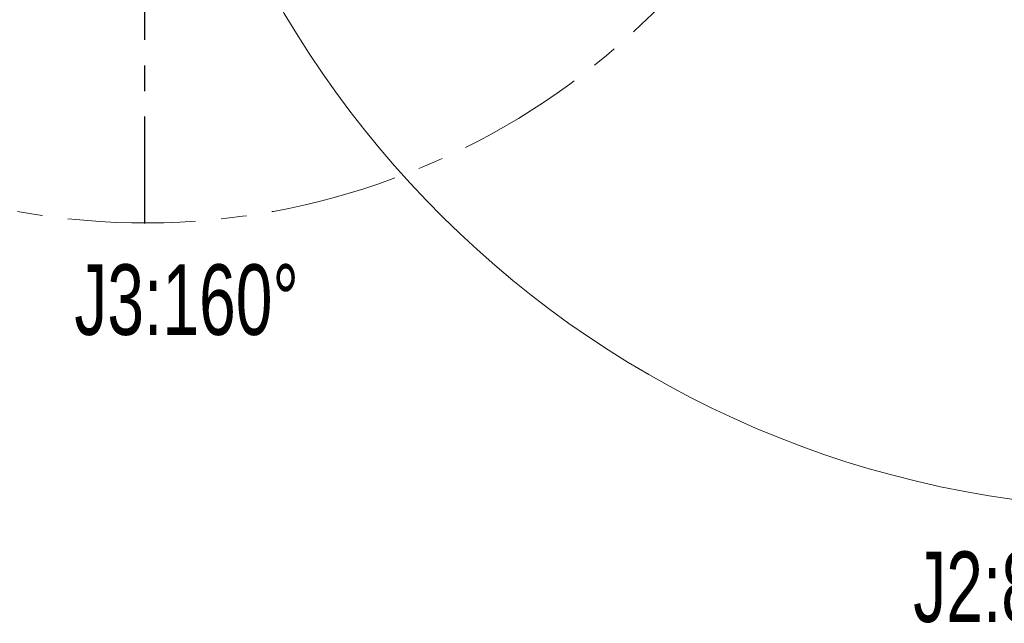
# Model space of a CAD drawing. Header units: millimetres. Extents: x 0 to 840, y 0 to 594.
# Tile 8 of 28: x 175 to 273, y 261 to 321. Entities that reach past the tile are written whole.
import ezdxf

# ---------------------------------------------------------------- set-up
doc = ezdxf.new("R2010")
doc.units = ezdxf.units.MM
doc.linetypes.add('CENTERX2', pattern=[20.32, 12.7, -2.54, 2.54, -2.54])
doc.layers.get('0').update_dxf_attribs({"lineweight": 18})
doc.layers.add('中心线层', color=6, linetype='CENTERX2', lineweight=25)
doc.layers.add('标注层', color=150, linetype='Continuous', lineweight=18)
doc.styles.add('SLDTEXTSTYLE1', font='txt', dxfattribs={"width": 0.7})
doc.dimstyles.new('SLDDIMSTYLE1', dxfattribs={"dimtxt": 7, "dimasz": 4, "dimexe": 0, "dimexo": 0.0625, "dimgap": 1.75, "dimtad": 0, "dimtih": 1, "dimtoh": 1, "dimdec": 0, "dimlfac": 10, "dimrnd": 1e-09, "dimzin": 12, "dimdsep": 46, "dimtxsty": 'SLDTEXTSTYLE1', "dimcen": 0, "dimdle": 8, "dimadec": 0, "dimazin": 3, "dimtfac": 1, "dimtdec": 3, "dimtofl": 0, "dimtmove": 0, "dimatfit": 3, "dimfxl": 1, "dimfrac": 2, "dimtolj": 1, "dimarcsym": 0})

# ---------------------------------------------------------------- blocks, each defined once
blk = doc.blocks.new('SW_CENTERMARKSYMBOL_3')
at = {"layer": '中心线层', "color": 0}
blk.add_line((0, -0.1), (0, -71.65), dxfattribs=at)
blk = doc.blocks.new('*X32')
at = {"layer": '标注层', "linetype": 'Continuous'}
blk.add_hatch(color=0, dxfattribs=at).paths.add_polyline_path([(358.856, 442.083), (362.175, 444.413), (361.24, 445.363)], flags=0)
at = {"layer": '标注层', "color": 0, "linetype": 'Continuous'}
for q in [(358.856, 442.083), (381.93, 459.096)]:
    blk.add_line((376.155, 459.096), q, dxfattribs=at)
at = {"layer": '标注层', "color": 0, "insert": (391.783, 459.096), "char_height": 7, "width": 35.91508, "attachment_point": 5, "style": 'SLDTEXTSTYLE1'}
blk.add_mtext('%%C1000', dxfattribs=at)

msp = doc.modelspace()

# ---------------------------------------------------------------- linework, layer by layer
at = {"color": 7, "linetype": 'Continuous', "lineweight": 18}
msp.add_arc((287.559, 371.964), 100, 275, 265, dxfattribs=at)
at = {"color": 7, "linetype": 'CENTERX2', "lineweight": 18}
msp.add_arc((187.559, 371.964), 71.6, 20, 340, dxfattribs=at)

# ---------------------------------------------------------------- block references
at = {"layer": '中心线层'}
msp.add_blockref('SW_CENTERMARKSYMBOL_3', (187.559, 371.964), dxfattribs=at)

# ---------------------------------------------------------------- texts
at = {"layer": '标注层', "color": 7, "char_height": 7, "attachment_point": 1, "style": 'SLDTEXTSTYLE1'}
for s, insert, width in [('J3:160%%D', (180.58, 296.247), 10.07883), ('J2:85%%D', (263.887, 267.749), 8.56464)]:
    msp.add_mtext(s, dxfattribs=dict(at, insert=insert, width=width))

# ---------------------------------------------------------------- dimensions: what is measured, and where the dimension line sits
at = {"layer": '标注层', "color": 7}
dim = msp.add_diameter_dim_2p(p1=(216.262, 301.845), p2=(358.856, 442.083), dimstyle='SLDDIMSTYLE1', override={"dimpost": '%%C<>', "dimsah": 1}, dxfattribs=at)
dim.commit()
dim.dimension.update_dxf_attribs({"geometry": '*X32', "text_midpoint": (376.155, 459.096), "dimtype": 163})

doc.saveas('drawing.dxf')
